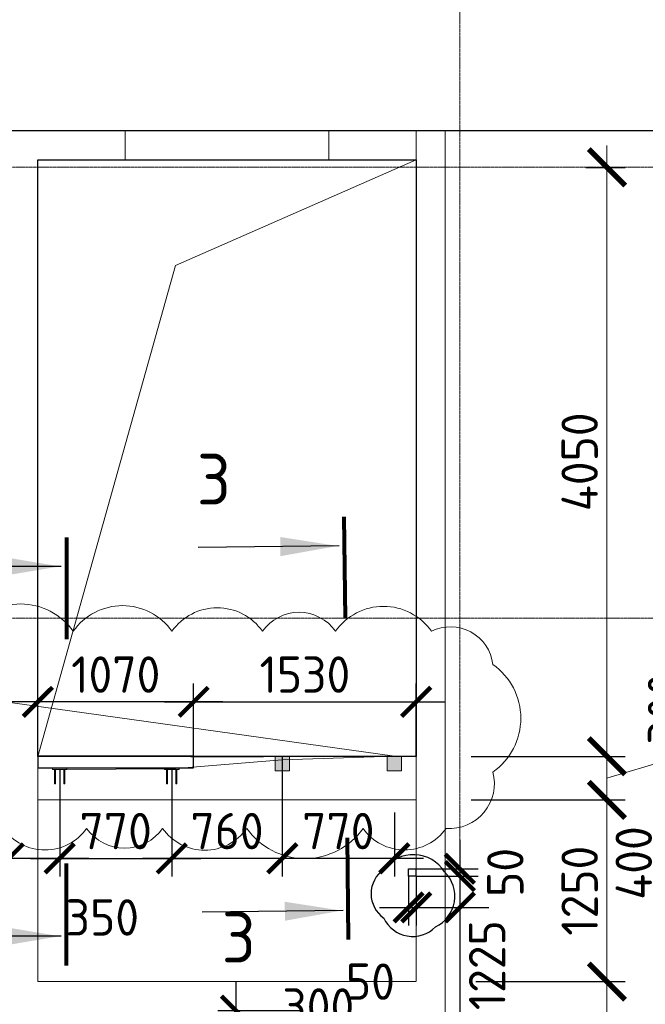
# Model space of a CAD drawing. Header units: millimetres. Extents: x -42044588 to 856694, y -806701 to 941911.
# Tile 31 of 256: x -171843 to -167544, y -420627 to -413856. Entities that reach past the tile are written whole.
import ezdxf
from ezdxf import colors
from ezdxf.entities.mleader import LeaderData, LeaderLine
from ezdxf.enums import TextEntityAlignment as Align
from ezdxf.math import Vec2, Vec3

# ---------------------------------------------------------------- set-up
doc = ezdxf.new("R2010")
doc.units = ezdxf.units.MM
for name, pattern in [('______5', [1100, 800, -100, 100, -100]), ('DASHED', [7, 5, -2, 0]), ('GOST2.303 4', [7, 5, -2, 0]), ('осевая', [50.8, 31.75, -6.35, 6.35, -6.35])]:
    doc.linetypes.add(name, pattern=pattern)
for name, color, linetype, lineweight in [('907Сл Осевые', 1, 'Continuous', 0), ('RAZMER', 100, 'Continuous', 15), ('RAZMER @ 100', 100, 'Continuous', 15), ('Оси', 40, '______5', 18), ('Перекрытие ж_бетон', 1, 'Continuous', 30), ('подоснова', 151, 'Continuous', 5), ('РАЗМЕРЫ', 1, 'Continuous', 9), ('Символы 0.20', 1, 'Continuous', 20), ('Символы 0.20 @ 100', 1, 'Continuous', 20), ('СТЕНЫ', 3, 'Continuous', 30)]:
    doc.layers.add(name, color=color, linetype=linetype, lineweight=lineweight)
doc.styles.add('GOST-2.304_Type-B', font='GOST_Common.ttf')
doc.styles.add('ГОСТ', font='GOST_Common.ttf')
doc.dimstyles.new('ГОСТ', dxfattribs={"dimscale": 0, "dimtxt": 2.5, "dimasz": 2.5, "dimexe": 1.25, "dimexo": 0.625, "dimtad": 1, "dimdec": 0, "dimtxsty": 'ГОСТ', "dimblk": 'ARCHTICK', "dimcen": 2.5, "dimdle": 1.5, "dimclrd": 256, "dimclre": 256, "dimclrt": 256, "dimadec": 0, "dimazin": 0, "dimtfac": 1, "dimtdec": 0, "dimtmove": 1, "dimatfit": 3, "dimfxl": 0, "dimlwd": -1, "dimarcsym": 0})
doc.dimstyles.new('СПДС', dxfattribs={"dimscale": 100, "dimtxt": 2.5, "dimasz": 2, "dimexe": 1.25, "dimexo": 0, "dimtad": 1, "dimdec": 0, "dimrnd": 5, "dimtxsty": 'GOST-2.304_Type-B', "dimblk": 'ARCHTICK', "dimcen": 2.5, "dimdle": 2, "dimclrd": 1, "dimclre": 1, "dimclrt": 1, "dimadec": 0, "dimazin": 2, "dimtfac": 0.75, "dimtdec": 0, "dimtmove": 1, "dimatfit": 3, "dimfxl": 0, "dimtolj": 1, "dimarcsym": 0})

# ---------------------------------------------------------------- blocks, each defined once
blk = doc.blocks.new('подложка стн 1-го этажа')
at = {"layer": 'СТЕНЫ', "color": 252, "linetype": 'DASHED', "lineweight": 0, "ltscale": 0.5, "true_color": 0x939598, "transparency": 33554687}
for p, q in [((34843.8, 26361.8, -200), (34843.8, 20511.8, -200)), ((34843.8, 26361.8, -200), (34843.8, 26361.8, -200)), ((32243.8, 26161.8, -200), (34843.8, 26161.8, -200)), ((32243.8, 26161.8, -200), (32243.8, 26161.8, -200)), ((32243.8, 26161.8, -200), (32243.8, 20511.8, -200)), ((34843.8, 26161.8, -200), (34843.8, 26161.8, -200)), ((35043.8, 18711.8, -200), (35043.8, 26111.8, -200)), ((34843.8, 20511.8, -200), (32243.8, 20511.8, -200)), ((32243.8, 20511.8, -200), (32243.8, 20511.8, -200)), ((34843.8, 20511.8, -200), (34843.8, 20511.8, -200))]:
    blk.add_line(p, q, dxfattribs=at)
at = {"layer": 'СТЕНЫ', "color": 252, "linetype": 'DASHED', "lineweight": 0, "ltscale": 0.5, "true_color": 0x939598, "transparency": 33554687, "elevation": -200}
blk.add_lwpolyline([(35043.8, 26111.8), (35043.9, 26361.8), (27693.9, 26361.8), (27693.9, 26111.8)], dxfattribs=at)
at = {"layer": 'СТЕНЫ', "color": 252, "linetype": 'DASHED', "lineweight": 0, "ltscale": 0.5, "true_color": 0x939598, "transparency": 33554687, "elevation": -560}
blk.add_lwpolyline([(32844.2, 26364.8), (34243.9, 26364.8), (34243.9, 26161.8), (32844.2, 26161.8)], close=True, dxfattribs=at)
blk = doc.blocks.new('*U366')
at = {"layer": 'Символы 0.20', "linetype": 'Continuous', "lineweight": 25}
for p, q in [((-5, 0.35), (-5, 10.05)), ((20.43, 0.35), (20.43, 10.05))]:
    blk.add_line(p, q, dxfattribs=at)
at = {"layer": 'Символы 0.20', "linetype": 'Continuous', "lineweight": 80}
for p, q in [((-7, 0), (0, 0)), ((22.43, 0), (15.43, 0))]:
    blk.add_line(p, q, dxfattribs=at)
at = {"layer": 'Символы 0.20', "linetype": 'Continuous', "lineweight": 25}
for points in [[(-5, 0.455), (-4.346, 4.361), (-5.654, 4.361)], [(20.43, 0.459), (19.772, 4.394), (21.089, 4.394)]]:
    blk.add_solid(points, dxfattribs=at)
at = {"layer": 'Символы 0.20', "style": 'ГОСТ'}
blk.add_attdef('2', text='', height=3.5, dxfattribs=at).set_placement((25.101, 7.752), align=Align.MIDDLE_RIGHT)
blk.add_attdef('1', text='', height=3.5, dxfattribs=at).set_placement((-9.5, 7.7), align=Align.MIDDLE_CENTER)
blk = doc.blocks.new('_ArchTick')
at = {"color": 0, "linetype": 'ByBlock', "const_width": 0.15}
blk.add_lwpolyline([(-0.5, -0.5), (0.5, 0.5)], dxfattribs=at)
blk = doc.blocks.new('*D1158')
at = {"layer": 'DEFPOINTS', "color": 0, "transparency": 16777216}
for p in [(-168641.5, -419220.5), (-167807.2, -419220.5), (-167944.9, -420470.7)]:
    blk.add_point(p, dxfattribs=at)
at = {"layer": 'RAZMER', "transparency": 16777216}
blk.add_line((-167807.2, -420620.7), (-167807.2, -419070.5), dxfattribs=at)
at = {"layer": 'RAZMER', "lineweight": -2, "transparency": 16777216}
for p, q in [((-168579, -419220.5), (-167682.2, -419220.5)), ((-167882.4, -420470.7), (-167682.2, -420470.7))]:
    blk.add_line(p, q, dxfattribs=at)
at = {"layer": 'RAZMER', "transparency": 16777216, "xscale": 250, "yscale": 250, "zscale": 250}
for p, rotation in [((-167807.2, -419220.5), 90), ((-167807.2, -420470.7), 270)]:
    blk.add_blockref('_ArchTick', p, dxfattribs=dict(at, rotation=rotation))
at = {"layer": 'RAZMER', "lineweight": 0, "transparency": 16777216, "insert": (-167994.7, -419845.6), "char_height": 250, "attachment_point": 5, "rotation": 90, "style": 'ГОСТ', "bg_fill": 3, "box_fill_scale": 1.1, "bg_fill_color": 256, "bg_fill_true_color": 13158600, "bg_fill_transparency": 0}
blk.add_mtext('1250', dxfattribs=at)
blk = doc.blocks.new('*D1159')
at = {"layer": 'DEFPOINTS', "color": 0, "transparency": 16777216}
for p in [(-168803.5, -418921.5), (-168803.5, -419221.5), (-167807.2, -419221.5)]:
    blk.add_point(p, dxfattribs=at)
at = {"layer": 'RAZMER', "transparency": 16777216}
for p, q in [((-167213.4, -418893.4), (-167213.4, -418293.4)), ((-167807.2, -418771.5), (-167807.2, -419371.5)), ((-167807.2, -419071.5), (-167213.4, -418893.4))]:
    blk.add_line(p, q, dxfattribs=at)
at = {"layer": 'RAZMER', "lineweight": -2, "transparency": 16777216}
for p, q in [((-168741, -418921.5), (-167682.2, -418921.5)), ((-168741, -419221.5), (-167682.2, -419221.5))]:
    blk.add_line(p, q, dxfattribs=at)
at = {"layer": 'RAZMER', "transparency": 16777216, "xscale": 250, "yscale": 250, "zscale": 250}
for p, rotation in [((-167807.2, -418921.5), 90), ((-167807.2, -419221.5), 270)]:
    blk.add_blockref('_ArchTick', p, dxfattribs=dict(at, rotation=rotation))
at = {"layer": 'RAZMER', "lineweight": 0, "transparency": 16777216, "insert": (-167400.9, -418593.4), "char_height": 250, "attachment_point": 5, "rotation": 90, "style": 'ГОСТ', "bg_fill": 3, "box_fill_scale": 1.1, "bg_fill_color": 256, "bg_fill_true_color": 13158600, "bg_fill_transparency": 0}
blk.add_mtext('300', dxfattribs=at)
blk = doc.blocks.new('*D1160')
at = {"layer": 'DEFPOINTS', "color": 0, "transparency": 16777216}
for p in [(-168013.7, -414871.7, -360), (-167807.2, -414871.7), (-168162.3, -418921.5)]:
    blk.add_point(p, dxfattribs=at)
at = {"layer": 'RAZMER', "transparency": 16777216}
blk.add_line((-167807.2, -419071.5), (-167807.2, -414721.7), dxfattribs=at)
at = {"layer": 'RAZMER', "lineweight": -2, "transparency": 16777216}
for p, q in [((-167951.2, -414871.7), (-167682.2, -414871.7)), ((-168099.8, -418921.5), (-167682.2, -418921.5))]:
    blk.add_line(p, q, dxfattribs=at)
at = {"layer": 'RAZMER', "transparency": 16777216, "xscale": 250, "yscale": 250, "zscale": 250}
for p, rotation in [((-167807.2, -414871.7), 90), ((-167807.2, -418921.5), 270)]:
    blk.add_blockref('_ArchTick', p, dxfattribs=dict(at, rotation=rotation))
at = {"layer": 'RAZMER', "lineweight": 0, "transparency": 16777216, "insert": (-167994.7, -416896.6), "char_height": 250, "attachment_point": 5, "rotation": 90, "style": 'ГОСТ', "bg_fill": 3, "box_fill_scale": 1.1, "bg_fill_color": 256, "bg_fill_true_color": 13158600, "bg_fill_transparency": 0}
blk.add_mtext('4050', dxfattribs=at)
blk = doc.blocks.new('*U7627')
at = {"layer": 'Символы 0.20', "linetype": 'Continuous', "lineweight": 25}
for p, q in [((20.07, 0.571), (19.963, 10.27)), ((-5.004, 0.295), (-5.11, 9.994))]:
    blk.add_line(p, q, dxfattribs=at)
at = {"layer": 'Символы 0.20', "linetype": 'Continuous', "lineweight": 80}
for p, q in [((-7, -0.077), (0, 0)), ((22.074, 0.243), (15.074, 0.166))]:
    blk.add_line(p, q, dxfattribs=at)
at = {"layer": 'Символы 0.20', "linetype": 'Continuous', "lineweight": 25}
for points in [[(-5.005, 0.4), (-4.394, 4.313), (-5.701, 4.298)], [(20.069, 0.679), (19.367, 4.608), (20.684, 4.622)]]:
    blk.add_solid(points, dxfattribs=at)
at = {"layer": 'Символы 0.20', "style": 'ГОСТ'}
blk.add_attdef('2', text='', height=3.5, dxfattribs=at).set_placement((24.659, 8.011), align=Align.MIDDLE_RIGHT)
blk.add_attdef('1', text='', height=3.5, dxfattribs=at).set_placement((-6.829, 7.477), align=Align.MIDDLE_CENTER)
blk = doc.blocks.new('*D1122')
at = {"layer": 'DEFPOINTS', "color": 0, "transparency": 16777216}
for p in [(-169118, -418546.7), (-170648, -418921.5), (-169118, -418921.5)]:
    blk.add_point(p, dxfattribs=at)
at = {"layer": 'РАЗМЕРЫ', "color": 1, "lineweight": -2, "transparency": 16777216}
for p, q in [((-170648, -418921.5), (-170648, -418421.7)), ((-169118, -418921.5), (-169118, -418421.7)), ((-170848, -418546.7), (-168918, -418546.7))]:
    blk.add_line(p, q, dxfattribs=at)
at = {"layer": 'РАЗМЕРЫ', "color": 1, "lineweight": -2, "transparency": 16777216, "xscale": 200, "yscale": 200, "zscale": 200, "rotation": 180}
blk.add_blockref('_ArchTick', (-170648, -418546.7), dxfattribs=at)
at = {"layer": 'РАЗМЕРЫ', "color": 1, "lineweight": -2, "transparency": 16777216, "xscale": 200, "yscale": 200, "zscale": 200}
blk.add_blockref('_ArchTick', (-169118, -418546.7), dxfattribs=at)
at = {"layer": 'РАЗМЕРЫ', "color": 1, "lineweight": 0, "transparency": 16777216, "insert": (-169883, -418359.2), "char_height": 250, "attachment_point": 5, "style": 'GOST-2.304_Type-B'}
blk.add_mtext('\\A1;1530', dxfattribs=at)
blk = doc.blocks.new('*D1161')
at = {"layer": 'DEFPOINTS', "color": 0, "transparency": 16777216}
for p in [(-171718, -418546.7), (-171718, -418784.6), (-170648, -418866.7)]:
    blk.add_point(p, dxfattribs=at)
at = {"layer": 'РАЗМЕРЫ', "color": 1, "lineweight": -2, "transparency": 16777216}
for p, q in [((-171718, -418784.6), (-171718, -418421.7)), ((-170648, -418866.7), (-170648, -418421.7)), ((-170448, -418546.7), (-171918, -418546.7))]:
    blk.add_line(p, q, dxfattribs=at)
at = {"layer": 'РАЗМЕРЫ', "color": 1, "lineweight": -2, "transparency": 16777216, "xscale": 200, "yscale": 200, "zscale": 200, "rotation": 180}
blk.add_blockref('_ArchTick', (-171718, -418546.7), dxfattribs=at)
at = {"layer": 'РАЗМЕРЫ', "color": 1, "lineweight": -2, "transparency": 16777216, "xscale": 200, "yscale": 200, "zscale": 200}
blk.add_blockref('_ArchTick', (-170648, -418546.7), dxfattribs=at)
at = {"layer": 'РАЗМЕРЫ', "color": 1, "lineweight": 0, "transparency": 16777216, "insert": (-171183, -418359.2), "char_height": 250, "attachment_point": 5, "style": 'GOST-2.304_Type-B'}
blk.add_mtext('\\A1;1070', dxfattribs=at)
blk = doc.blocks.new('*D4196')
at = {"layer": 'DEFPOINTS', "color": 0, "transparency": 16777216}
for p in [(-168771.1, -420470.7), (-167807.2, -420470.7), (-168025.9, -420970.7)]:
    blk.add_point(p, dxfattribs=at)
at = {"layer": 'RAZMER', "transparency": 16777216}
for p, q in [((-167807.2, -421120.7), (-167807.2, -420320.7)), ((-167807.2, -420720.7), (-167400.9, -421230.3)), ((-167400.9, -421230.3), (-167400.9, -421830.3))]:
    blk.add_line(p, q, dxfattribs=at)
at = {"layer": 'RAZMER', "lineweight": -2, "transparency": 16777216}
for p, q in [((-168708.6, -420470.7), (-167682.2, -420470.7)), ((-167963.4, -420970.7), (-167682.2, -420970.7))]:
    blk.add_line(p, q, dxfattribs=at)
at = {"layer": 'RAZMER', "transparency": 16777216, "xscale": 250, "yscale": 250, "zscale": 250}
for p, rotation in [((-167807.2, -420470.7), 90), ((-167807.2, -420970.7), 270)]:
    blk.add_blockref('_ArchTick', p, dxfattribs=dict(at, rotation=rotation))
at = {"layer": 'RAZMER', "lineweight": 0, "transparency": 16777216, "insert": (-167588.4, -421530.3), "char_height": 250, "attachment_point": 5, "rotation": 90, "style": 'ГОСТ', "bg_fill": 3, "box_fill_scale": 1.1, "bg_fill_color": 256, "bg_fill_true_color": 13158600, "bg_fill_transparency": 0}
blk.add_mtext('500', dxfattribs=at)
blk = doc.blocks.new('*D4197')
at = {"layer": 'DEFPOINTS', "color": 0, "transparency": 16777216}
for p in [(-168641.5, -419220.5), (-167807.2, -419220.5), (-167944.9, -420470.7)]:
    blk.add_point(p, dxfattribs=at)
at = {"layer": 'RAZMER', "transparency": 16777216}
blk.add_line((-167807.2, -420620.7), (-167807.2, -419070.5), dxfattribs=at)
at = {"layer": 'RAZMER', "lineweight": -2, "transparency": 16777216}
for p, q in [((-168579, -419220.5), (-167682.2, -419220.5)), ((-167882.4, -420470.7), (-167682.2, -420470.7))]:
    blk.add_line(p, q, dxfattribs=at)
at = {"layer": 'RAZMER', "transparency": 16777216, "xscale": 250, "yscale": 250, "zscale": 250}
for p, rotation in [((-167807.2, -419220.5), 90), ((-167807.2, -420470.7), 270)]:
    blk.add_blockref('_ArchTick', p, dxfattribs=dict(at, rotation=rotation))
at = {"layer": 'RAZMER', "lineweight": 0, "transparency": 16777216, "insert": (-167994.7, -419845.6), "char_height": 250, "attachment_point": 5, "rotation": 90, "style": 'ГОСТ', "bg_fill": 3, "box_fill_scale": 1.1, "bg_fill_color": 256, "bg_fill_true_color": 13158600, "bg_fill_transparency": 0}
blk.add_mtext('1250', dxfattribs=at)
blk = doc.blocks.new('*D4198')
at = {"layer": 'DEFPOINTS', "color": 0, "transparency": 16777216}
for p in [(-168803.5, -418921.5), (-168803.5, -419221.5), (-167807.2, -419221.5)]:
    blk.add_point(p, dxfattribs=at)
at = {"layer": 'RAZMER', "transparency": 16777216}
for p, q in [((-167213.4, -418893.4), (-167213.4, -418293.4)), ((-167807.2, -418771.5), (-167807.2, -419371.5)), ((-167807.2, -419071.5), (-167213.4, -418893.4))]:
    blk.add_line(p, q, dxfattribs=at)
at = {"layer": 'RAZMER', "lineweight": -2, "transparency": 16777216}
for p, q in [((-168741, -418921.5), (-167682.2, -418921.5)), ((-168741, -419221.5), (-167682.2, -419221.5))]:
    blk.add_line(p, q, dxfattribs=at)
at = {"layer": 'RAZMER', "transparency": 16777216, "xscale": 250, "yscale": 250, "zscale": 250}
for p, rotation in [((-167807.2, -418921.5), 90), ((-167807.2, -419221.5), 270)]:
    blk.add_blockref('_ArchTick', p, dxfattribs=dict(at, rotation=rotation))
at = {"layer": 'RAZMER', "lineweight": 0, "transparency": 16777216, "insert": (-167400.9, -418593.4), "char_height": 250, "attachment_point": 5, "rotation": 90, "style": 'ГОСТ', "bg_fill": 3, "box_fill_scale": 1.1, "bg_fill_color": 256, "bg_fill_true_color": 13158600, "bg_fill_transparency": 0}
blk.add_mtext('300', dxfattribs=at)
blk = doc.blocks.new('*D4199')
at = {"layer": 'DEFPOINTS', "color": 0, "transparency": 16777216}
for p in [(-168013.7, -414871.7, -360), (-167807.2, -414871.7), (-168162.3, -418921.5)]:
    blk.add_point(p, dxfattribs=at)
at = {"layer": 'RAZMER', "transparency": 16777216}
blk.add_line((-167807.2, -419071.5), (-167807.2, -414721.7), dxfattribs=at)
at = {"layer": 'RAZMER', "lineweight": -2, "transparency": 16777216}
for p, q in [((-167951.2, -414871.7), (-167682.2, -414871.7)), ((-168099.8, -418921.5), (-167682.2, -418921.5))]:
    blk.add_line(p, q, dxfattribs=at)
at = {"layer": 'RAZMER', "transparency": 16777216, "xscale": 250, "yscale": 250, "zscale": 250}
for p, rotation in [((-167807.2, -414871.7), 90), ((-167807.2, -418921.5), 270)]:
    blk.add_blockref('_ArchTick', p, dxfattribs=dict(at, rotation=rotation))
at = {"layer": 'RAZMER', "lineweight": 0, "transparency": 16777216, "insert": (-167994.7, -416896.6), "char_height": 250, "attachment_point": 5, "rotation": 90, "style": 'ГОСТ', "bg_fill": 3, "box_fill_scale": 1.1, "bg_fill_color": 256, "bg_fill_true_color": 13158600, "bg_fill_transparency": 0}
blk.add_mtext('4050', dxfattribs=at)
blk = doc.blocks.new('*D4066')
at = {"layer": 'DEFPOINTS', "color": 0, "transparency": 16777216}
for p in [(-169118, -418546.7), (-170648, -418921.5), (-169118, -418921.5)]:
    blk.add_point(p, dxfattribs=at)
at = {"layer": 'РАЗМЕРЫ', "color": 1, "lineweight": -2, "transparency": 16777216}
for p, q in [((-170648, -418921.5), (-170648, -418421.7)), ((-169118, -418921.5), (-169118, -418421.7)), ((-170848, -418546.7), (-168918, -418546.7))]:
    blk.add_line(p, q, dxfattribs=at)
at = {"layer": 'РАЗМЕРЫ', "color": 1, "lineweight": -2, "transparency": 16777216, "xscale": 200, "yscale": 200, "zscale": 200, "rotation": 180}
blk.add_blockref('_ArchTick', (-170648, -418546.7), dxfattribs=at)
at = {"layer": 'РАЗМЕРЫ', "color": 1, "lineweight": -2, "transparency": 16777216, "xscale": 200, "yscale": 200, "zscale": 200}
blk.add_blockref('_ArchTick', (-169118, -418546.7), dxfattribs=at)
at = {"layer": 'РАЗМЕРЫ', "color": 1, "lineweight": 0, "transparency": 16777216, "insert": (-169883, -418359.2), "char_height": 250, "attachment_point": 5, "style": 'GOST-2.304_Type-B'}
blk.add_mtext('\\A1;1530', dxfattribs=at)
blk = doc.blocks.new('*D4178')
at = {"layer": 'DEFPOINTS', "color": 0, "transparency": 16777216}
for p in [(-171718, -418546.7), (-171718, -418784.6), (-170648, -418866.7)]:
    blk.add_point(p, dxfattribs=at)
at = {"layer": 'РАЗМЕРЫ', "color": 1, "lineweight": -2, "transparency": 16777216}
for p, q in [((-171718, -418784.6), (-171718, -418421.7)), ((-170648, -418866.7), (-170648, -418421.7)), ((-170448, -418546.7), (-171918, -418546.7))]:
    blk.add_line(p, q, dxfattribs=at)
at = {"layer": 'РАЗМЕРЫ', "color": 1, "lineweight": -2, "transparency": 16777216, "xscale": 200, "yscale": 200, "zscale": 200, "rotation": 180}
blk.add_blockref('_ArchTick', (-171718, -418546.7), dxfattribs=at)
at = {"layer": 'РАЗМЕРЫ', "color": 1, "lineweight": -2, "transparency": 16777216, "xscale": 200, "yscale": 200, "zscale": 200}
blk.add_blockref('_ArchTick', (-170648, -418546.7), dxfattribs=at)
at = {"layer": 'РАЗМЕРЫ', "color": 1, "lineweight": 0, "transparency": 16777216, "insert": (-171183, -418359.2), "char_height": 250, "attachment_point": 5, "style": 'GOST-2.304_Type-B'}
blk.add_mtext('\\A1;1070', dxfattribs=at)
blk = doc.blocks.new('*D4034')
at = {"layer": 'DEFPOINTS', "color": 0, "transparency": 16777216}
for p in [(-166838, -419870.7), (-167091.5, -420270.7), (-166838, -420270.7)]:
    blk.add_point(p, dxfattribs=at)
at = {"layer": 'РАЗМЕРЫ', "color": 1, "lineweight": -2, "transparency": 16777216}
for p, q in [((-167435.2, -419967.6), (-167435.2, -419342.6)), ((-167091.5, -419670.7), (-167091.5, -420470.7)), ((-166838, -419870.7), (-167216.5, -419870.7)), ((-167091.5, -420070.7), (-167435.2, -419967.6)), ((-166838, -420270.7), (-167216.5, -420270.7))]:
    blk.add_line(p, q, dxfattribs=at)
at = {"layer": 'РАЗМЕРЫ', "color": 1, "lineweight": -2, "transparency": 16777216, "xscale": 200, "yscale": 200, "zscale": 200}
for p, rotation in [((-167091.5, -419870.7), 90), ((-167091.5, -420270.7), 270)]:
    blk.add_blockref('_ArchTick', p, dxfattribs=dict(at, rotation=rotation))
at = {"layer": 'РАЗМЕРЫ', "color": 1, "lineweight": 0, "transparency": 16777216, "insert": (-167622.7, -419655.1), "char_height": 250, "attachment_point": 5, "rotation": 90, "style": 'GOST-2.304_Type-B'}
blk.add_mtext('\\A1;400', dxfattribs=at)
blk = doc.blocks.new('*D4129')
at = {"layer": 'DEFPOINTS', "color": 0, "transparency": 16777216}
for p in [(-169917.8, -420670.7), (-170356.6, -421270.7), (-169789.6, -421270.7)]:
    blk.add_point(p, dxfattribs=at)
at = {"layer": 'РАЗМЕРЫ', "color": 1, "lineweight": -2, "transparency": 16777216}
for p, q in [((-170356.6, -420470.7), (-170356.6, -421470.7)), ((-169917.8, -420670.7), (-170481.6, -420670.7)), ((-169789.6, -421270.7), (-170481.6, -421270.7))]:
    blk.add_line(p, q, dxfattribs=at)
at = {"layer": 'РАЗМЕРЫ', "color": 1, "lineweight": -2, "transparency": 16777216, "xscale": 200, "yscale": 200, "zscale": 200}
for p, rotation in [((-170356.6, -420670.7), 90), ((-170356.6, -421270.7), 270)]:
    blk.add_blockref('_ArchTick', p, dxfattribs=dict(at, rotation=rotation))
at = {"layer": 'РАЗМЕРЫ', "color": 1, "lineweight": 0, "transparency": 16777216, "insert": (-170544.1, -420970.7), "char_height": 250, "attachment_point": 5, "rotation": 90, "style": 'GOST-2.304_Type-B'}
blk.add_mtext('\\A1;600', dxfattribs=at)
blk = doc.blocks.new('оси блок 2')
at = {"layer": 'Оси', "color": 16, "linetype": 'осевая', "lineweight": 0, "ltscale": 0.25, "transparency": 33554687}
for p, q in [((-58604.7, -322543), (-58604.7, -347914.1)), ((-89822.3, -326301.3), (-37238.5, -326301.3)), ((-89822.3, -329401.3), (-37238.5, -329401.3))]:
    blk.add_line(p, q, dxfattribs=at)
blk = doc.blocks.new('блочина')
at = {"color": 4, "lineweight": 30, "elevation": -360}
blk.add_lwpolyline([(130360.5, 62456.2), (130410.5, 62456.2), (130410.5, 62406.2), (130360.5, 62406.2)], close=True, dxfattribs=at)
blk = doc.blocks.new('зд11')
at = {"layer": '907Сл Осевые', "transparency": 33554648}
h = blk.add_hatch(color=256, dxfattribs=at)
h.dxf.hatch_style = 1
h.paths.add_polyline_path([(-169845.1, -32586.2), (-169945.1, -32586.2), (-169945.1, -32686.2), (-169845.1, -32686.2)])
at = {"layer": '907Сл Осевые', "color": 1}
blk.add_lwpolyline([(-169945.1, -32586.2), (-169845.1, -32586.2), (-169845.1, -32686.2), (-169945.1, -32686.2)], close=True, dxfattribs=at)
blk = doc.blocks.new('зд111')
at = {"layer": '907Сл Осевые', "transparency": 33554648}
h = blk.add_hatch(color=256, dxfattribs=at)
h.dxf.hatch_style = 1
h.paths.add_polyline_path([(-170363.2, -32079.8), (-170412.9, -32079.8), (-170412.9, -32089.8), (-170363.2, -32089.8)])
h.paths.add_polyline_path([(-170312.9, -32079.8), (-170362.9, -32079.8), (-170362.9, -32089.8), (-170312.9, -32089.8)])
h.paths.add_polyline_path([(-170327.9, -32089.8), (-170333.9, -32089.8), (-170333.9, -32189.8), (-170327.9, -32189.8)])
h.paths.add_polyline_path([(-170391.9, -32089.8), (-170397.9, -32089.8), (-170397.9, -32189.8), (-170391.9, -32189.8)])
at = {"layer": '907Сл Осевые', "color": 1}
for points in [[(-170412.9, -32079.8), (-170312.9, -32079.8), (-170312.9, -32089.8), (-170412.9, -32089.8)], [(-170391.9, -32089.8), (-170391.9, -32189.8), (-170397.9, -32189.8), (-170397.9, -32089.8)], [(-170333.9, -32089.8), (-170333.9, -32189.8), (-170327.9, -32189.8), (-170327.9, -32089.8)]]:
    blk.add_lwpolyline(points, close=True, dxfattribs=at)
blk = doc.blocks.new('*D7624')
at = {"layer": '907Сл Осевые', "color": 1, "lineweight": -2, "transparency": 16777216}
for p, q in [((-170038.3, -418920.5), (-170038.3, -419748)), ((-169268.3, -419308.1), (-169268.3, -419748)), ((-169068.3, -419623), (-170238.3, -419623))]:
    blk.add_line(p, q, dxfattribs=at)
at = {"layer": 'DEFPOINTS', "color": 0, "transparency": 16777216}
for p in [(-170038.3, -418920.5), (-169268.3, -419308.1), (-170038.3, -419623)]:
    blk.add_point(p, dxfattribs=at)
at = {"layer": '907Сл Осевые', "color": 1, "lineweight": -2, "transparency": 16777216, "xscale": 200, "yscale": 200, "zscale": 200, "rotation": 180}
blk.add_blockref('_ArchTick', (-170038.3, -419623), dxfattribs=at)
at = {"layer": '907Сл Осевые', "color": 1, "lineweight": -2, "transparency": 16777216, "xscale": 200, "yscale": 200, "zscale": 200}
blk.add_blockref('_ArchTick', (-169268.3, -419623), dxfattribs=at)
at = {"layer": '907Сл Осевые', "color": 1, "transparency": 16777216, "insert": (-169653.3, -419435.5), "char_height": 250, "attachment_point": 5, "style": 'GOST-2.304_Type-B'}
blk.add_mtext('\\A1;770', dxfattribs=at)
blk = doc.blocks.new('*D7625')
at = {"layer": '907Сл Осевые', "color": 1, "lineweight": -2, "transparency": 16777216}
for p, q in [((-170798.3, -419001.2), (-170798.3, -419748)), ((-170038.3, -419127.9), (-170038.3, -419748)), ((-169838.3, -419623), (-170998.3, -419623))]:
    blk.add_line(p, q, dxfattribs=at)
at = {"layer": 'DEFPOINTS', "color": 0, "transparency": 16777216}
for p in [(-170798.3, -419001.2), (-170038.3, -419127.9), (-170798.3, -419623)]:
    blk.add_point(p, dxfattribs=at)
at = {"layer": '907Сл Осевые', "color": 1, "lineweight": -2, "transparency": 16777216, "xscale": 200, "yscale": 200, "zscale": 200, "rotation": 180}
blk.add_blockref('_ArchTick', (-170798.3, -419623), dxfattribs=at)
at = {"layer": '907Сл Осевые', "color": 1, "lineweight": -2, "transparency": 16777216, "xscale": 200, "yscale": 200, "zscale": 200}
blk.add_blockref('_ArchTick', (-170038.3, -419623), dxfattribs=at)
at = {"layer": '907Сл Осевые', "color": 1, "transparency": 16777216, "insert": (-170418.3, -419435.5), "char_height": 250, "attachment_point": 5, "style": 'GOST-2.304_Type-B'}
blk.add_mtext('\\A1;760', dxfattribs=at)
blk = doc.blocks.new('*D7626')
at = {"layer": '907Сл Осевые', "color": 1, "lineweight": -2, "transparency": 16777216}
for p, q in [((-171568.3, -419011.2), (-171568.3, -419748)), ((-170798.3, -419168.2), (-170798.3, -419748)), ((-171768.3, -419623), (-170598.3, -419623))]:
    blk.add_line(p, q, dxfattribs=at)
at = {"layer": 'DEFPOINTS', "color": 0, "transparency": 16777216}
for p in [(-171568.3, -419011.2), (-170798.3, -419168.2), (-170798.3, -419623)]:
    blk.add_point(p, dxfattribs=at)
at = {"layer": '907Сл Осевые', "color": 1, "lineweight": -2, "transparency": 16777216, "xscale": 200, "yscale": 200, "zscale": 200, "rotation": 180}
blk.add_blockref('_ArchTick', (-171568.3, -419623), dxfattribs=at)
at = {"layer": '907Сл Осевые', "color": 1, "lineweight": -2, "transparency": 16777216, "xscale": 200, "yscale": 200, "zscale": 200}
blk.add_blockref('_ArchTick', (-170798.3, -419623), dxfattribs=at)
at = {"layer": '907Сл Осевые', "color": 1, "transparency": 16777216, "insert": (-171183.3, -419435.5), "char_height": 250, "attachment_point": 5, "style": 'GOST-2.304_Type-B'}
blk.add_mtext('\\A1;770', dxfattribs=at)
blk = doc.blocks.new('_None')

msp = doc.modelspace()

# ---------------------------------------------------------------- linework, layer by layer
at = {"color": 240, "true_color": 0xed1f24}
msp.add_lwpolyline([(-169340.814, -419698.78, 0.52056705), (-169340.814, -420033.843, 0.52056705), (-168985.896, -420094.74, 0.52056705), (-168923.568, -419714.784, 0.52056705)], format="xyb", close=True, dxfattribs=at)
at = {"layer": 'RAZMER'}
for p, q in [((-171718.038, -418921.519, 720), (-169118.038, -418921.519, 720)), ((-171718.038, -419221.519, 720), (-171718.038, -418921.519, 720)), ((-171718.038, -418921.519, 920), (-169118.038, -418921.519, 920)), ((-171718.038, -419221.519, 920), (-171718.038, -418921.519, 920)), ((-169118.038, -418921.519, 720), (-169118.038, -419221.519, 720)), ((-169118.038, -418921.519, 920), (-169118.038, -419221.519, 920))]:
    msp.add_line(p, q, dxfattribs=at)
at = {"layer": 'RAZMER', "linetype": 'GOST2.303 4'}
for p, q in [((-169118.038, -419221.519, 720), (-171718.038, -419221.519, 720)), ((-169118.038, -419221.519, 920), (-171718.038, -419221.519, 920))]:
    msp.add_line(p, q, dxfattribs=at)
at = {"layer": 'RAZMER', "lineweight": 30}
msp.add_lwpolyline([(-170648.038, -418920.519), (-171718.038, -418920.519), (-171718.038, -419000.519), (-170648.038, -419000.519)], close=True, dxfattribs=at)
for elevation in [720, 920]:
    msp.add_lwpolyline([(-170648.038, -418921.519), (-171718.038, -418921.519), (-171718.038, -419001.519), (-170648.038, -419001.519)], close=True, dxfattribs=dict(at, elevation=elevation))
msp.add_lwpolyline([(-170668.038, -418920.519), (-170168.038, -418920.519)], dxfattribs=at)
for elevation in [720, 920]:
    msp.add_lwpolyline([(-170668.038, -418921.519), (-170168.038, -418921.519)], dxfattribs=dict(at, elevation=elevation))
at = {"layer": 'Перекрытие ж_бетон'}
for points in [[(-168918.038, -414620.686), (-182158.038, -414620.686)], [(-163970.527, -414620.686), (-175708.038, -414620.686)]]:
    msp.add_lwpolyline(points, dxfattribs=at)
at = {"layer": 'Перекрытие ж_бетон', "elevation": 360}
msp.add_lwpolyline([(-171718.038, -414820.686), (-169118.038, -414820.686), (-169118.038, -418921.519), (-171718.038, -418921.519)], close=True, dxfattribs=at)
at = {"layer": 'РАЗМЕРЫ', "color": 2, "elevation": 360}
msp.add_lwpolyline([(-171718.038, -418921.519), (-170772.685, -415547.519), (-169118.038, -414820.686)], dxfattribs=at)

# ---------------------------------------------------------------- block references
msp.add_blockref('подложка стн 1-го этажа', (-203961.961, -440982.48, 560))
at = {"layer": '907Сл Осевые', "color": 1}
for name, p in [('зд11', (-143.182, -386334.313)), ('зд11', (626.818, -386334.313)), ('зд111', (-1205.349, -386921.385)), ('зд111', (-435.349, -386921.385))]:
    msp.add_blockref(name, p, dxfattribs=at)
at = {"layer": 'Символы 0.20 @ 100'}
ref = msp.add_blockref('*U7627', (-169590.329, -419481.78, 720), dxfattribs=dict(at, xscale=100, yscale=100, zscale=100, rotation=90))
ref.add_attrib('1', '3', dxfattribs={"layer": 'Символы 0.20', "height": 350, "style": 'ГОСТ'}).set_placement((-170337.997, -420164.667, 720), align=Align.MIDDLE_CENTER)
ref.add_attrib('2', '3', dxfattribs={"layer": 'Символы 0.20', "height": 350, "style": 'ГОСТ'}).set_placement((-170391.395, -417015.86, 720), align=Align.MIDDLE_RIGHT)
ref = msp.add_blockref('*U366', (-171522.085, -419658.584, 720), dxfattribs=dict(at, xscale=100, yscale=100, zscale=100, rotation=90))
ref.add_attrib('1', '2', dxfattribs={"layer": 'Символы 0.20', "height": 350, "style": 'ГОСТ'}).set_placement((-172292.085, -420608.584, 720), align=Align.MIDDLE_CENTER)
ref.add_attrib('2', '2', dxfattribs={"layer": 'Символы 0.20', "height": 350, "style": 'ГОСТ'}).set_placement((-172297.286, -417148.517, 720), align=Align.MIDDLE_RIGHT)

# ---------------------------------------------------------------- dimensions: what is measured, and where the dimension line sits
at = {"layer": '907Сл Осевые', "color": 1}
for base, p1, p2, picture, middle in [((-170038.271, -419622.952), (-169268.271, -419308.097), (-170038.271, -418920.519), '*D7624', (-169653.271, -419435.452)), ((-170798.274, -419622.952), (-171568.274, -419011.233), (-170798.274, -419168.154), '*D7626', (-171183.274, -419435.452)), ((-170798.274, -419622.952), (-170038.271, -419127.933), (-170798.274, -419001.233), '*D7625', (-170418.272, -419435.452))]:
    dim = msp.add_linear_dim(base=base, p1=p1, p2=p2, dimstyle='СПДС', dxfattribs=at)
    dim.commit()
    dim.dimension.update_dxf_attribs({"geometry": picture, "text_midpoint": middle})
at = {"layer": '907Сл Осевые'}
for base, p1, p2, location in [((-171918.003, -419622.952), (-171568.274, -419011.233), (-171918.003, -419011.233, 360.018), (-171275.331, -420029.202)), ((-169118.178, -419960.178), (-169170.576, -419744.638, -360), (-169118.178, -419744.638, 360), (-169432.615, -420470.686))]:
    msp.add_linear_dim(base=base, p1=p1, p2=p2, location=location, dimstyle='СПДС', dxfattribs=at).render()
at = {"layer": 'РАЗМЕРЫ', "lineweight": 0}
for base, p1, p2, picture, middle in [((-171718.038, -418546.737, 360), (-170648.038, -418866.731, 360), (-171718.038, -418784.569, 360), '*D1161', (-171183.038, -418359.237, 360)), ((-171718.038, -418546.737, 560), (-170648.038, -418866.731, 560), (-171718.038, -418784.569, 560), '*D4178', (-171183.038, -418359.237, 560)), ((-169118.038, -418546.737, 360), (-170648.038, -418921.519, 360), (-169118.038, -418921.519, 360), '*D1122', (-169883.038, -418359.237, 360)), ((-169118.038, -418546.737, 560), (-170648.038, -418921.519, 560), (-169118.038, -418921.519, 560), '*D4066', (-169883.038, -418359.237, 560))]:
    dim = msp.add_linear_dim(base=base, p1=p1, p2=p2, dimstyle='СПДС', override={"dimrnd": 5}, dxfattribs=at)
    dim.commit()
    dim.dimension.update_dxf_attribs({"geometry": picture, "text_midpoint": middle})
dim = msp.add_linear_dim(base=(-170356.564, -421270.711, 200), p1=(-169917.833, -420670.686, 200), p2=(-169789.617, -421270.711, 200), angle=90, dimstyle='СПДС', override={"dimrnd": 5}, dxfattribs=at)
dim.commit()
dim.dimension.update_dxf_attribs({"geometry": '*D4129', "text_midpoint": (-170544.064, -420970.698, 200)})

# ---------------------------------------------------------------- leaders
at = {"layer": 'подоснова', "color": 2, "ltscale": 0.3}
ml = msp.add_multileader_mtext('Standard', dxfattribs=at)
ml.set_content('ЗД1', color=2, style='GOST-2.304_Type-B')
ml.set_leader_properties(color=256, linetype='ByLayer', lineweight=15)
ml.set_arrow_properties(name='NONE')
ml.build(insert=Vec2(0, 0))
ml.multileader.update_dxf_attribs({"text_left_attachment_type": 6, "text_right_attachment_type": 6, "dogleg_length": 0.1, "arrow_head_size": 18})
ctx = ml.context
ctx.base_point, ctx.char_height, ctx.arrow_head_size, ctx.landing_gap_size, ctx.plane_origin = Vec3(-172784.137, -418502.835, 360), 250, 18, 20, Vec3(-166569.956, -411383.711, 360)
ctx.left_attachment, ctx.right_attachment, ctx.text_align_type = 6, 6, 1
notes = []
notes.append((ctx, [(1, (1, 1, 0), (-172256.537, -418502.835, 360), (-1, 0), 0.1, [(3, [(-171568.274, -419011.233, 360), (-170798.274, -419006.233, 360), (-170038.271, -418945.216, 360), (-169268.271, -418920.519, 360)], 0, [])])]))
ctx.mtext.insert, ctx.mtext.alignment, ctx.mtext.flow_direction = Vec3(-172520.387, -418202.835, 360), 2, 5
for ctx, leaders in notes:
    for number, flags, end, landing, length, lines in leaders:
        leader = LeaderData()
        leader.index, (leader.has_last_leader_line, leader.has_dogleg_vector, leader.attachment_direction) = number, flags
        leader.last_leader_point, leader.dogleg_vector, leader.dogleg_length = Vec3(end), Vec3(landing), length
        for number, points, colour, breaks in lines:
            line = LeaderLine()
            line.index, line.vertices, line.color, line.breaks = number, Vec3.list(points), colors.encode_raw_color(colour), breaks
            leader.lines.append(line)
        ctx.leaders.append(leader)

# ---------------------------------------------------------------- next in the draw order: dimensions: what is measured, and where the dimension line sits
at = {"layer": 'RAZMER @ 100', "lineweight": 0}
dim = msp.add_linear_dim(base=(-167807.183, -419220.519, 720), p1=(-167944.882, -420470.686, 720), p2=(-168641.479, -419220.519, 720), angle=90, dimstyle='ГОСТ', override={"dimscale": 100, "dimtix": 0, "dimtofl": 1, "dimtmove": 1, "dimatfit": 3}, dxfattribs=at)
dim.commit()
dim.dimension.update_dxf_attribs({"geometry": '*D1158', "text_midpoint": (-167994.683, -419845.602, 720)})

# ---------------------------------------------------------------- next in the draw order: dimensions: what is measured, and where the dimension line sits
dim = msp.add_linear_dim(base=(-167807.183, -419221.519, 720), p1=(-168803.478, -418921.519, 720), p2=(-168803.478, -419221.519, 720), angle=90, dimstyle='ГОСТ', override={"dimscale": 100, "dimtix": 0, "dimtofl": 1, "dimtmove": 1, "dimatfit": 3}, dxfattribs=at)
dim.commit()
dim.dimension.update_dxf_attribs({"geometry": '*D1159', "text_midpoint": (-167400.933, -418830.894, 720)})
dim = msp.add_linear_dim(base=(-167807.183, -420470.686, 920), p1=(-168025.882, -420970.686, 920), p2=(-168771.078, -420470.686, 920), angle=90, dimstyle='ГОСТ', override={"dimscale": 100, "dimtix": 0, "dimtofl": 1, "dimtmove": 1, "dimatfit": 3}, dxfattribs=at)
dim.commit()
dim.dimension.update_dxf_attribs({"geometry": '*D4196', "text_midpoint": (-167400.933, -421292.756, 920), "dimtype": 160})

# ---------------------------------------------------------------- next in the draw order: dimensions: what is measured, and where the dimension line sits
at = {"layer": '907Сл Осевые'}
msp.add_linear_dim(base=(-168818.038, -420970.686), p1=(-169118.178, -419744.638), p2=(-168818.038, -420970.686), angle=90, dimstyle='СПДС', dxfattribs=at).render()
at = {"layer": 'RAZMER @ 100', "lineweight": 0}
dim = msp.add_linear_dim(base=(-167807.183, -414871.686, 720), p1=(-168162.26, -418921.519, 720), p2=(-168013.702, -414871.686, 360), angle=90, dimstyle='ГОСТ', override={"dimscale": 100, "dimtix": 0, "dimtofl": 1, "dimtmove": 1, "dimatfit": 3}, dxfattribs=at)
dim.commit()
dim.dimension.update_dxf_attribs({"geometry": '*D1160', "text_midpoint": (-167994.683, -416896.602, 720)})

# ---------------------------------------------------------------- next in the draw order: dimensions: what is measured, and where the dimension line sits
dim = msp.add_linear_dim(base=(-167807.183, -419220.519, 920), p1=(-167944.882, -420470.686, 920), p2=(-168641.479, -419220.519, 920), angle=90, dimstyle='ГОСТ', override={"dimscale": 100, "dimtix": 0, "dimtofl": 1, "dimtmove": 1, "dimatfit": 3}, dxfattribs=at)
dim.commit()
dim.dimension.update_dxf_attribs({"geometry": '*D4197', "text_midpoint": (-167994.683, -419845.602, 920)})

# ---------------------------------------------------------------- next in the draw order: dimensions: what is measured, and where the dimension line sits
at = {"layer": '907Сл Осевые'}
msp.add_linear_dim(base=(-168818.038, -419960.178), p1=(-169118.178, -419744.638, 360), p2=(-168818.038, -419919.697), location=(-169791.418, -420641.703), dimstyle='СПДС', dxfattribs=at).render()
at = {"layer": 'RAZMER @ 100', "lineweight": 0}
dim = msp.add_linear_dim(base=(-167807.183, -419221.519, 920), p1=(-168803.478, -418921.519, 920), p2=(-168803.478, -419221.519, 920), angle=90, dimstyle='ГОСТ', override={"dimscale": 100, "dimtix": 0, "dimtofl": 1, "dimtmove": 1, "dimatfit": 3}, dxfattribs=at)
dim.commit()
dim.dimension.update_dxf_attribs({"geometry": '*D4198', "text_midpoint": (-167400.933, -418830.894, 920)})

# ---------------------------------------------------------------- next in the draw order: linework, layer by layer
at = {"layer": '907Сл Осевые', "color": 240, "true_color": 0xed1f24, "elevation": 360.018}
msp.add_lwpolyline([(-173061.271, -419416.511, 0.52056705), (-172487.422, -419416.511, 0.52056705), (-171954.819, -419416.511, 0.52056705), (-171383.315, -419416.511, 0.52056705), (-170861.085, -419416.511, 0.52056705), (-170282.155, -419416.511, 0.52056705), (-169483.528, -419416.511, 0.52056705), (-168912.655, -419416.511, 0.52056705), (-168591.563, -419029.314, 0.52056705), (-168591.563, -418290.098, 0.52056705), (-169013.1, -418061.851, 0.52056705), (-169672.572, -418061.851, 0.52056705), (-170174.531, -418061.851, 0.52056705), (-170797.078, -418061.851, 0.52056705), (-171475.428, -418061.851, 0.52056705), (-172198.439, -418061.851, 0.52056705), (-172707.21, -418061.851, 0.52056705), (-173061.271, -418482.274, 0.52056705)], format="xyb", close=True, dxfattribs=at)

# ---------------------------------------------------------------- next in the draw order: dimensions: what is measured, and where the dimension line sits
at = {"layer": '907Сл Осевые'}
msp.add_linear_dim(base=(-168818.038, -419744.638), p1=(-169120.576, -419694.638, -360), p2=(-169118.178, -419744.638), angle=90, dimstyle='СПДС', dxfattribs=at).render()
at = {"layer": 'RAZMER @ 100', "lineweight": 0}
dim = msp.add_linear_dim(base=(-167807.183, -414871.686, 920), p1=(-168162.26, -418921.519, 920), p2=(-168013.702, -414871.686, 560), angle=90, dimstyle='ГОСТ', override={"dimscale": 100, "dimtix": 0, "dimtofl": 1, "dimtmove": 1, "dimatfit": 3}, dxfattribs=at)
dim.commit()
dim.dimension.update_dxf_attribs({"geometry": '*D4199', "text_midpoint": (-167994.683, -416896.602, 920)})
at = {"layer": 'РАЗМЕРЫ', "lineweight": 0}
dim = msp.add_linear_dim(base=(-167091.458, -420270.686, 200), p1=(-166838.038, -419870.686, 200), p2=(-166838.038, -420270.686, 200), angle=90, dimstyle='СПДС', override={"dimrnd": 5}, dxfattribs=at)
dim.commit()
dim.dimension.update_dxf_attribs({"geometry": '*D4034', "text_midpoint": (-167622.708, -419905.061, 200)})

# ---------------------------------------------------------------- next in the draw order: block references
msp.add_blockref('блочина', (-299531.072, -482150.833))
at = {"layer": 'РАЗМЕРЫ'}
msp.add_blockref('оси блок 2', (-110213.32, -88569.364), dxfattribs=at)

doc.saveas('drawing.dxf')
